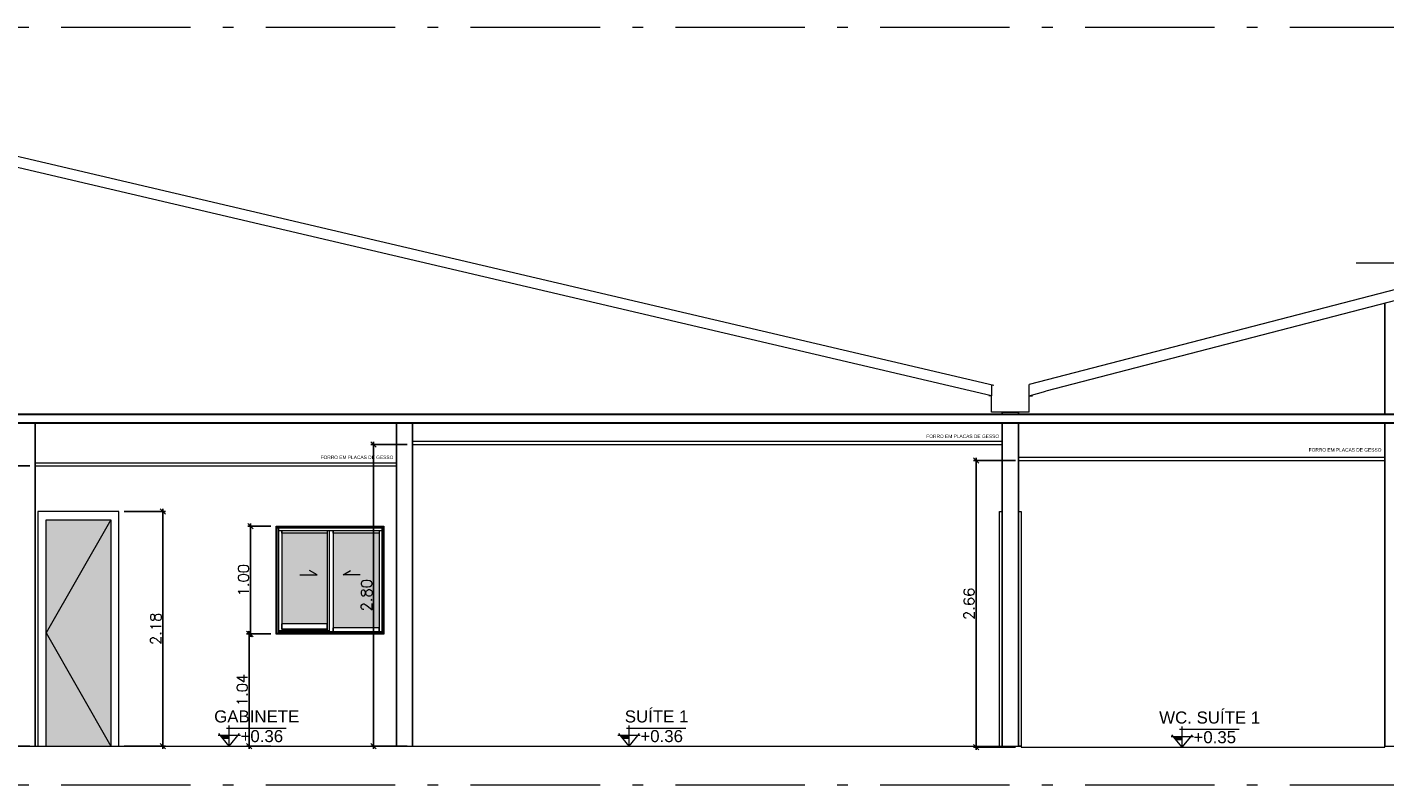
# Model space of a CAD drawing. Header units: millimetres. Extents: x 26 to 1362, y 24 to 358.
# Tile 41 of 256: x 517.81 to 530.41, y 98.41 to 105.45. Entities that reach past the tile are written whole.
import ezdxf

# ---------------------------------------------------------------- set-up
doc = ezdxf.new("R2010")
doc.units = ezdxf.units.MM
doc.linetypes.add('Centro _1_', pattern=[31.75, 6.35, -4.75, 15.9, -4.75])
doc.linetypes.add('IMPORT-ACAD_ISO10W100 _3_', pattern=[18000, 12000, -3000, 0, -3000])
for name, color, linetype, lineweight in [('A-FLOR', 252, 'Continuous', 9), ('A-FLOR-LEVL', 250, 'Continuous', 5), ('LAJE', 252, 'Continuous', 30), ('MB TELHADO', 251, 'Continuous', 18), ('MB_ALVENARIA', 7, 'Continuous', 40), ('MB_COTA', 7, 'Continuous', 13), ('MB_ESQUADRIA', 7, 'Continuous', 5), ('TEXTO', 7, 'Continuous', 20)]:
    doc.layers.add(name, color=color, linetype=linetype, lineweight=lineweight)
doc.layers.add('vista', color=7, linetype='Continuous')
doc.styles.add('arial', font='arial.ttf')
doc.styles.add('ROMANS', font='romans.shx')
doc.dimstyles.new('lOHAINA 1-50', dxfattribs={"dimscale": 0.5, "dimtxt": 0.2, "dimasz": 0.1, "dimexe": 0.05, "dimexo": 0.1, "dimgap": 0.03, "dimtad": 1, "dimzin": 5, "dimdsep": 46, "dimtxsty": 'ROMANS', "dimblk": 'OBLIQUE', "dimcen": 0, "dimdle": 0.05, "dimadec": 0, "dimazin": 0, "dimtfac": 1, "dimtofl": 0, "dimtmove": 2, "dimatfit": 3, "dimfxl": 0.04, "dimtolj": 1, "dimtzin": 1, "dimarcsym": 0})

# ---------------------------------------------------------------- blocks, each defined once
blk = doc.blocks.new('_Oblique')
at = {"color": 0, "linetype": 'ByBlock', "lineweight": -2}
blk.add_line((-0.5, -0.5), (0.5, 0.5), dxfattribs=at)
blk = doc.blocks.new('*D190')
at = {"layer": 'DEFPOINTS', "color": 0, "transparency": 16777216}
for p in [(518.662, 100.951), (519.07, 100.951), (518.662, 98.775)]:
    blk.add_point(p, dxfattribs=at)
at = {"layer": 'MB_COTA', "color": 0, "lineweight": -2, "transparency": 16777216}
for p, q in [((518.712, 100.951), (519.095, 100.951)), ((519.07, 98.75), (519.07, 100.976)), ((518.712, 98.775), (519.095, 98.775))]:
    blk.add_line(p, q, dxfattribs=at)
at = {"layer": 'MB_COTA', "color": 0, "lineweight": -2, "transparency": 16777216, "xscale": 0.05, "yscale": 0.05, "zscale": 0.05}
for p, rotation in [((519.07, 100.951), 90), ((519.07, 98.775), 270)]:
    blk.add_blockref('_Oblique', p, dxfattribs=dict(at, rotation=rotation))
at = {"layer": 'MB_COTA', "color": 0, "transparency": 16777216, "insert": (519.005, 99.863), "char_height": 0.1, "attachment_point": 5, "rotation": 90, "style": 'ROMANS'}
blk.add_mtext('\\A1;2.18', dxfattribs=at)
blk = doc.blocks.new('*D191')
at = {"layer": 'DEFPOINTS', "color": 0, "transparency": 16777216}
for p in [(520.121, 99.815), (519.871, 98.775), (520.121, 98.775)]:
    blk.add_point(p, dxfattribs=at)
at = {"layer": 'MB_COTA', "color": 0, "lineweight": -2, "transparency": 16777216}
for p, q in [((520.071, 99.815), (519.846, 99.815)), ((519.871, 99.84), (519.871, 98.75)), ((520.071, 98.775), (519.846, 98.775))]:
    blk.add_line(p, q, dxfattribs=at)
at = {"layer": 'MB_COTA', "color": 0, "lineweight": -2, "transparency": 16777216, "xscale": 0.05, "yscale": 0.05, "zscale": 0.05}
for p, rotation in [((519.871, 99.815), 90), ((519.871, 98.775), 270)]:
    blk.add_blockref('_Oblique', p, dxfattribs=dict(at, rotation=rotation))
at = {"layer": 'MB_COTA', "color": 0, "transparency": 16777216, "insert": (519.806, 99.295), "char_height": 0.1, "attachment_point": 5, "rotation": 90, "style": 'ROMANS'}
blk.add_mtext('\\A1;1.04', dxfattribs=at)
blk = doc.blocks.new('*D192')
at = {"layer": 'DEFPOINTS', "color": 0, "transparency": 16777216}
for p in [(519.883, 100.815), (520.121, 100.815), (520.121, 99.815)]:
    blk.add_point(p, dxfattribs=at)
at = {"layer": 'MB_COTA', "color": 0, "lineweight": -2, "transparency": 16777216}
for p, q in [((520.071, 100.815), (519.858, 100.815)), ((519.883, 99.79), (519.883, 100.84)), ((520.071, 99.815), (519.858, 99.815))]:
    blk.add_line(p, q, dxfattribs=at)
at = {"layer": 'MB_COTA', "color": 0, "lineweight": -2, "transparency": 16777216, "xscale": 0.05, "yscale": 0.05, "zscale": 0.05}
for p, rotation in [((519.883, 100.815), 90), ((519.883, 99.815), 270)]:
    blk.add_blockref('_Oblique', p, dxfattribs=dict(at, rotation=rotation))
at = {"layer": 'MB_COTA', "color": 0, "transparency": 16777216, "insert": (519.818, 100.315), "char_height": 0.1, "attachment_point": 5, "rotation": 90, "style": 'ROMANS'}
blk.add_mtext('\\A1;1.00', dxfattribs=at)
blk = doc.blocks.new('*D198')
at = {"layer": 'DEFPOINTS', "color": 0, "transparency": 16777216}
for p in [(517.886, 101.375), (517.483, 98.775), (517.886, 98.775)]:
    blk.add_point(p, dxfattribs=at)
at = {"layer": 'MB_COTA', "color": 0, "lineweight": -2, "transparency": 16777216}
for p, q in [((517.483, 101.4), (517.483, 98.75)), ((517.836, 101.375), (517.458, 101.375)), ((517.836, 98.775), (517.458, 98.775))]:
    blk.add_line(p, q, dxfattribs=at)
at = {"layer": 'MB_COTA', "color": 0, "lineweight": -2, "transparency": 16777216, "xscale": 0.05, "yscale": 0.05, "zscale": 0.05}
for p, rotation in [((517.483, 101.375), 90), ((517.483, 98.775), 270)]:
    blk.add_blockref('_Oblique', p, dxfattribs=dict(at, rotation=rotation))
at = {"layer": 'MB_COTA', "color": 0, "transparency": 16777216, "insert": (517.418, 100.075), "char_height": 0.1, "attachment_point": 5, "rotation": 90, "style": 'ROMANS'}
blk.add_mtext('\\A1;2.60', dxfattribs=at)
blk = doc.blocks.new('*D199')
at = {"layer": 'DEFPOINTS', "color": 0, "transparency": 16777216}
for p in [(521.386, 101.575), (521.025, 98.775), (521.386, 98.775)]:
    blk.add_point(p, dxfattribs=at)
at = {"layer": 'MB_COTA', "color": 0, "lineweight": -2, "transparency": 16777216}
for p, q in [((521.336, 101.575), (521, 101.575)), ((521.025, 101.6), (521.025, 98.75)), ((521.336, 98.775), (521, 98.775))]:
    blk.add_line(p, q, dxfattribs=at)
at = {"layer": 'MB_COTA', "color": 0, "lineweight": -2, "transparency": 16777216, "xscale": 0.05, "yscale": 0.05, "zscale": 0.05}
for p, rotation in [((521.025, 101.575), 90), ((521.025, 98.775), 270)]:
    blk.add_blockref('_Oblique', p, dxfattribs=dict(at, rotation=rotation))
at = {"layer": 'MB_COTA', "color": 0, "transparency": 16777216, "insert": (520.96, 100.175), "char_height": 0.1, "attachment_point": 5, "rotation": 90, "style": 'ROMANS'}
blk.add_mtext('\\A1;2.80', dxfattribs=at)
blk = doc.blocks.new('*D200')
at = {"layer": 'DEFPOINTS', "color": 0, "transparency": 16777216}
for p in [(527.031, 101.425), (526.614, 98.765), (527.031, 98.765)]:
    blk.add_point(p, dxfattribs=at)
at = {"layer": 'MB_COTA', "color": 0, "lineweight": -2, "transparency": 16777216}
for p, q in [((526.981, 101.425), (526.589, 101.425)), ((526.614, 101.45), (526.614, 98.74)), ((526.981, 98.765), (526.589, 98.765))]:
    blk.add_line(p, q, dxfattribs=at)
at = {"layer": 'MB_COTA', "color": 0, "lineweight": -2, "transparency": 16777216, "xscale": 0.05, "yscale": 0.05, "zscale": 0.05}
for p, rotation in [((526.614, 101.425), 90), ((526.614, 98.765), 270)]:
    blk.add_blockref('_Oblique', p, dxfattribs=dict(at, rotation=rotation))
at = {"layer": 'MB_COTA', "color": 0, "transparency": 16777216, "insert": (526.549, 100.095), "char_height": 0.1, "attachment_point": 5, "rotation": 90, "style": 'ROMANS'}
blk.add_mtext('\\A1;2.66', dxfattribs=at)

msp = doc.modelspace()

# ---------------------------------------------------------------- hatches: boundary and pattern name
at = {"layer": 'vista', "true_color": 0xe07000}
h = msp.add_hatch(color=32, dxfattribs=at)
h.dxf.hatch_style = 1
h.paths.add_polyline_path([(518.5859, 100.8748), (517.9859, 99.8248), (518.5859, 98.7748)])
h.paths.add_polyline_path([(518.5859, 100.8748), (517.9859, 100.8748), (517.9859, 99.8248)])
h.paths.add_polyline_path([(517.9859, 99.8248), (517.9859, 98.7748), (518.5859, 98.7748)])
at = {"layer": 'vista'}
h = msp.add_hatch(color=256, dxfattribs=at)
h.dxf.hatch_style = 1
h.set_gradient(color1=(127, 191, 255), color2=(214, 245, 255), name='CURVED')
h.paths.add_polyline_path([(521.0757, 100.7523), (520.6483, 100.7523), (520.6483, 99.8718), (521.0757, 99.8718)])
h.paths.add_polyline_path([(520.5936, 100.7523), (520.1721, 100.7523), (520.1721, 99.9103), (520.5936, 99.9103)])

# ---------------------------------------------------------------- linework, layer by layer
at = {"layer": 'A-FLOR'}
for p, q in [((521.3859, 101.6048), (526.8559, 101.6048)), ((521.3859, 101.5748), (526.8559, 101.5748)), ((517.8859, 101.4048), (521.2359, 101.4048)), ((527.0059, 101.4548), (530.4059, 101.4548)), ((527.0059, 101.4248), (530.4059, 101.4248)), ((517.8859, 101.3748), (521.2359, 101.3748)), ((513.5859, 98.7748), (527.0309, 98.7748)), ((527.0309, 98.7748), (527.0309, 98.7648)), ((527.0309, 98.7648), (530.4059, 98.7648)), ((530.4059, 98.7648), (530.4059, 98.7748)), ((530.4059, 98.7748), (530.5559, 98.7748))]:
    msp.add_line(p, q, dxfattribs=at)
at = {"layer": 'A-FLOR-LEVL', "linetype": 'IMPORT-ACAD_ISO10W100 _3_', "ltscale": 0.0001}
for p, q in [((497.2251, 105.4472), (553.6014, 105.4472)), ((530.1385, 103.2603), (553.6014, 103.2603)), ((497.2251, 101.7748), (553.6014, 101.7748)), ((497.2251, 98.4148), (553.6014, 98.4148))]:
    msp.add_line(p, q, dxfattribs=at)
at = {"layer": 'LAJE'}
for p, q in [((504.2289, 101.7748), (530.5559, 101.7748)), ((504.3089, 101.8548), (530.5559, 101.8548))]:
    msp.add_line(p, q, dxfattribs=at)
at = {"layer": 'MB TELHADO'}
for p, q in [((526.7788, 102.1222), (512.5983, 105.4472)), ((526.7559, 102.0248), (512.5983, 105.3445)), ((531.2559, 103.208), (527.1059, 102.1309)), ((531.2559, 103.1047), (527.2608, 102.0678)), ((526.7559, 102.0248), (526.7309, 102.0248)), ((526.7559, 102.1248), (526.7559, 102.0248)), ((526.7559, 101.8748), (526.7559, 102.0248)), ((527.1059, 102.0248), (527.1059, 102.1309)), ((527.1059, 102.0248), (527.2608, 102.0678)), ((527.1059, 101.8748), (527.1059, 102.0248)), ((527.1059, 102.0248), (527.1382, 102.0248)), ((527.1059, 101.8748), (526.7559, 101.8748))]:
    msp.add_line(p, q, dxfattribs=at)
at = {"layer": 'MB_ALVENARIA', "lineweight": 25}
for p, q in [((530.4059, 101.8548), (530.4059, 102.8841)), ((517.8859, 101.7748), (517.8859, 98.7748)), ((521.2359, 98.7748), (521.2359, 101.7748)), ((521.3859, 101.7748), (521.3859, 98.7748)), ((526.8559, 101.8748), (527.0059, 101.8748)), ((526.8559, 101.8548), (526.8559, 101.8748)), ((526.8559, 98.7748), (526.8559, 101.7748)), ((527.0059, 101.8748), (527.0059, 101.8548)), ((527.0059, 101.7748), (527.0059, 98.7748)), ((530.4059, 98.7748), (530.4059, 101.7748))]:
    msp.add_line(p, q, dxfattribs=at)
at = {"layer": 'MB_ESQUADRIA'}
for p, q in [((518.6619, 100.9508), (517.9099, 100.9508)), ((517.9099, 100.9508), (517.9099, 98.7748)), ((518.6619, 98.7748), (518.6619, 100.9508)), ((526.8309, 98.7748), (526.8309, 100.9508)), ((526.8309, 100.9508), (526.8559, 100.9508)), ((527.0059, 100.9508), (527.0309, 100.9508)), ((527.0309, 100.9508), (527.0309, 98.7748)), ((517.9859, 98.7748), (517.9859, 100.8748)), ((517.9859, 100.8748), (518.5859, 100.8748)), ((518.5859, 100.8748), (518.5859, 98.7748)), ((520.1209, 99.8148), (520.1209, 100.8148)), ((520.1209, 100.8148), (521.1209, 100.8148)), ((520.1283, 100.8074), (520.1283, 100.8148)), ((520.1283, 100.8148), (520.1283, 99.8148)), ((520.1283, 100.8074), (521.1135, 100.8074)), ((520.1283, 100.7993), (521.1135, 100.7993)), ((520.1413, 100.8074), (520.1413, 99.8222)), ((520.1413, 100.7748), (521.1005, 100.7748)), ((520.1721, 100.7523), (520.1721, 100.7756)), ((520.1721, 100.7756), (520.1721, 99.8427)), ((520.5936, 100.7758), (520.5936, 100.7523)), ((520.5936, 100.7758), (520.5936, 99.842)), ((520.6133, 100.7758), (520.6133, 99.8358)), ((520.6483, 100.7523), (520.6483, 100.7758)), ((520.6483, 100.7758), (520.6483, 99.8358)), ((521.0757, 100.7756), (521.0757, 100.7523)), ((521.0757, 100.7756), (521.0757, 99.8358)), ((521.1005, 100.8074), (521.1005, 99.8222)), ((521.1135, 100.8148), (521.1135, 100.8074)), ((521.1135, 100.8148), (521.1135, 99.8148)), ((521.1209, 100.8148), (521.1209, 99.8148)), ((520.5936, 100.7523), (520.1721, 100.7523)), ((521.0757, 100.7523), (520.6483, 100.7523)), ((520.5007, 100.3655), (520.4314, 100.4055)), ((520.7412, 100.3655), (520.8104, 100.4055)), ((520.3407, 100.3655), (520.5007, 100.3655)), ((520.9012, 100.3655), (520.7412, 100.3655)), ((520.1721, 99.8628), (520.1721, 99.9103)), ((520.5936, 99.9103), (520.1721, 99.9103)), ((520.5936, 99.8628), (520.5936, 99.9103)), ((521.1209, 99.8148), (520.1209, 99.8148)), ((520.1283, 99.8222), (521.1135, 99.8222)), ((520.1283, 99.8222), (520.1283, 99.8148)), ((520.6133, 99.8428), (520.1413, 99.8428)), ((520.1413, 99.8358), (520.6133, 99.8358)), ((520.1413, 99.8275), (521.1005, 99.8275)), ((520.1413, 99.8265), (521.1005, 99.8265)), ((520.1721, 99.8628), (520.5936, 99.8628)), ((520.1721, 99.8531), (520.5936, 99.8531)), ((520.1721, 99.8497), (520.5936, 99.8497)), ((520.6483, 99.8358), (520.6133, 99.8358)), ((520.6483, 99.8358), (520.6483, 99.8718)), ((521.0757, 99.8718), (520.6483, 99.8718)), ((521.0757, 99.8358), (520.6483, 99.8358)), ((521.0757, 99.8358), (521.0757, 99.8718)), ((521.1005, 99.8358), (521.0757, 99.8358)), ((521.1135, 99.8222), (521.1135, 99.8148)), ((517.9099, 98.7748), (517.9859, 98.7748)), ((517.9859, 98.7748), (518.5859, 98.7748)), ((518.5859, 98.7748), (518.6619, 98.7748)), ((526.8309, 98.7748), (526.8559, 98.7748)), ((527.0309, 98.7748), (527.0059, 98.7748))]:
    msp.add_line(p, q, dxfattribs=at)
at = {"layer": 'MB_ESQUADRIA', "linetype": 'Centro _1_'}
for p, q in [((518.5859, 100.8748), (517.9859, 99.8248)), ((517.9859, 99.8248), (518.5859, 98.7748))]:
    msp.add_line(p, q, dxfattribs=at)
at = {"layer": 'TEXTO'}
for p, q in [((519.5823, 98.8748), (519.7892, 98.8748)), ((519.6858, 98.7748), (519.5897, 98.8906)), ((519.6603, 98.9406), (520.213, 98.9406)), ((519.6858, 98.7748), (519.6858, 98.9663)), ((519.6858, 98.7748), (519.7818, 98.8906)), ((523.2914, 98.8748), (523.4983, 98.8748)), ((523.3949, 98.7748), (523.2988, 98.8906)), ((523.3694, 98.9406), (523.9221, 98.9406)), ((523.3949, 98.7748), (523.3949, 98.9663)), ((523.3949, 98.7748), (523.4909, 98.8906)), ((528.5261, 98.7648), (528.43, 98.8806)), ((528.5006, 98.9306), (529.0533, 98.9306)), ((528.5261, 98.7648), (528.5261, 98.9563)), ((528.5261, 98.7648), (528.6221, 98.8806)), ((519.6858, 98.8686), (519.608, 98.8686)), ((519.6858, 98.8623), (519.6132, 98.8623)), ((519.6858, 98.8561), (519.6184, 98.8561)), ((519.6858, 98.8498), (519.6235, 98.8498)), ((519.6858, 98.8436), (519.6287, 98.8436)), ((523.3949, 98.8686), (523.3171, 98.8686)), ((523.3949, 98.8623), (523.3223, 98.8623)), ((523.3949, 98.8561), (523.3275, 98.8561)), ((523.3949, 98.8498), (523.3327, 98.8498)), ((523.3949, 98.8436), (523.3378, 98.8436)), ((528.4226, 98.8648), (528.6295, 98.8648)), ((528.5261, 98.8586), (528.4483, 98.8586)), ((528.5261, 98.8523), (528.4535, 98.8523)), ((528.5261, 98.8461), (528.4587, 98.8461)), ((528.5261, 98.8398), (528.4639, 98.8398)), ((528.5261, 98.8336), (528.469, 98.8336))]:
    msp.add_line(p, q, dxfattribs=at)

# ---------------------------------------------------------------- texts
at = {"layer": 'TEXTO', "attachment_point": 1, "style": 'arial'}
for s, width, gutter_width, insert, char_height in [('FORRO EM PLACAS DE GESSO', 0.791822, 2.6635, (526.1523, 101.6657), 0.031962), ('FORRO EM PLACAS DE GESSO', 0.791822, 2.6635, (529.6995, 101.54), 0.031962), ('FORRO EM PLACAS DE GESSO', 0.791822, 2.6635, (520.5331, 101.4708), 0.031962), ('\\pxqc;SUÍTE 1', 1.002045, 12.5, (523.1488, 99.1057), 0.111782), ('\\pxqc;WC. SUÍTE 1', 1.002045, 12.5, (528.28, 99.0957), 0.111782), ('\\pxqc;GABINETE', 1.002045, 12.5, (519.4397, 99.1057), 0.111782), ('+0.36', 0.377057, 12.5, (519.7905, 98.9233), 0.11178), ('+0.36', 0.377057, 12.5, (523.4996, 98.9233), 0.11178), ('+0.35', 0.377057, 12.5, (528.6308, 98.9133), 0.11178)]:
    msp.add_mtext_dynamic_manual_height_columns(s, width=width, gutter_width=gutter_width, heights=[0], dxfattribs=dict(at, insert=insert, char_height=char_height))

# ---------------------------------------------------------------- dimensions: what is measured, and where the dimension line sits
at = {"layer": 'MB_COTA'}
for base, p1, p2, picture, middle in [((521.0255, 98.7748), (521.3859, 101.5748), (521.3859, 98.7748), '*D199', (520.9605, 100.1748)), ((517.483, 98.7748), (517.8859, 101.3748), (517.8859, 98.7748), '*D198', (517.418, 100.0748)), ((526.6136, 98.7648), (527.0309, 101.4248), (527.0309, 98.7648), '*D200', (526.5486, 100.0948)), ((519.07, 100.9508), (518.6619, 98.7748), (518.6619, 100.9508), '*D190', (519.005, 99.8628)), ((519.8832, 100.8148), (520.1209, 99.8148), (520.1209, 100.8148), '*D192', (519.8182, 100.3148)), ((519.8706, 98.7748), (520.1209, 99.8148), (520.1209, 98.7748), '*D191', (519.8056, 99.2948))]:
    dim = msp.add_linear_dim(base=base, p1=p1, p2=p2, angle=90, dimstyle='lOHAINA 1-50', dxfattribs=at)
    dim.commit()
    dim.dimension.update_dxf_attribs({"geometry": picture, "text_midpoint": middle})

doc.saveas('drawing.dxf')
